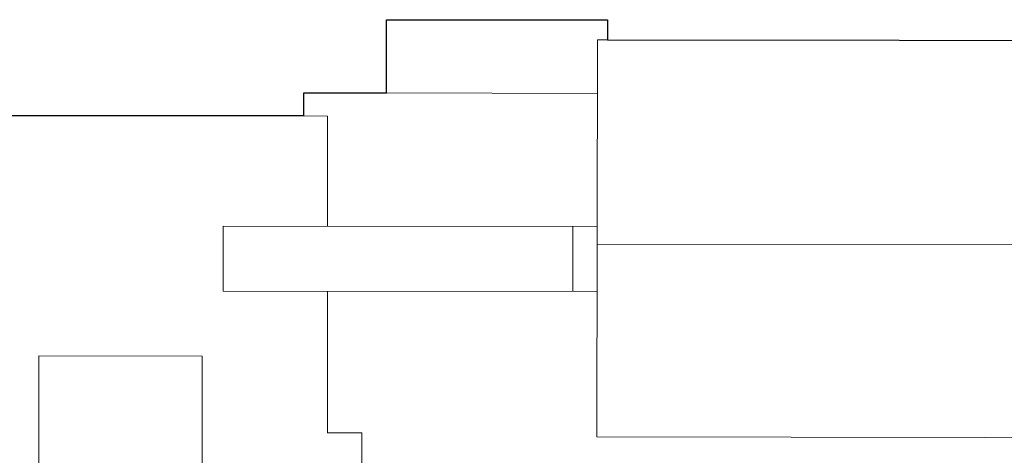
# Model space of a CAD drawing. Header units: metres. Extents: x 470877 to 470966, y 6514611 to 6514728.
# Tile 255 of 256: x 470908 to 470946, y 6514711 to 6514728. Entities that reach past the tile are written whole.
import ezdxf

# ---------------------------------------------------------------- set-up
doc = ezdxf.new("R2010")
doc.units = ezdxf.units.M
doc.layers.add('A-L_bygning', color=5, linetype='Continuous')
doc.layers.add('LA DIV-Bygg', color=7, linetype='Continuous', lineweight=9)

msp = doc.modelspace()

# ---------------------------------------------------------------- linework, layer by layer
at = {"layer": 'A-L_bygning', "linetype": 'Continuous'}
msp.add_lwpolyline([(470895.31, 6514697.08), (470900.95, 6514697.08), (470900.95, 6514720.22), (470886.04, 6514720.07), (470886.05, 6514719.2), (470881.24, 6514719.2), (470881.24, 6514725.35), (470901.98, 6514725.32), (470901.98, 6514724.27), (470918.58, 6514724.27), (470918.58, 6514725.14), (470921.76, 6514725.14), (470921.76, 6514727.95), (470930.26, 6514727.95), (470930.259, 6514727.18), (470952.69, 6514727.15), (470952.69, 6514711.89), (470952.26, 6514711.891)], dxfattribs=at)
at = {"layer": 'LA DIV-Bygg'}
for points, elevation in [([(470930.26, 6514727.18), (470929.87, 6514727.18), (470929.85, 6514711.92), (470952.26, 6514711.89)], 195.01), ([(470921.76, 6514725.14), (470929.87, 6514725.119)], 195.6), ([(470918.58, 6514724.25), (470919.5, 6514724.248), (470919.49, 6514720.01)], 199.09), ([(470929.86, 6514720), (470915.48, 6514720.02), (470915.48, 6514717.52), (470929.86, 6514717.51)], 198.89), ([(470928.93, 6514720), (470928.93, 6514717.51)], 198.9), ([(470952.68, 6514719.3), (470929.86, 6514719.33)], 205.8), ([(470919.49, 6514717.52), (470919.49, 6514712.08), (470920.81, 6514712.08), (470920.81, 6514709.81)], 199.12)]:
    msp.add_lwpolyline(points, dxfattribs=dict(at, elevation=elevation))
at = {"layer": 'LA DIV-Bygg', "elevation": 201.58}
msp.add_lwpolyline([(470908.4, 6514715.03), (470914.68, 6514715.02), (470914.67, 6514705.6), (470908.39, 6514705.61)], close=True, dxfattribs=at)

doc.saveas('drawing.dxf')
